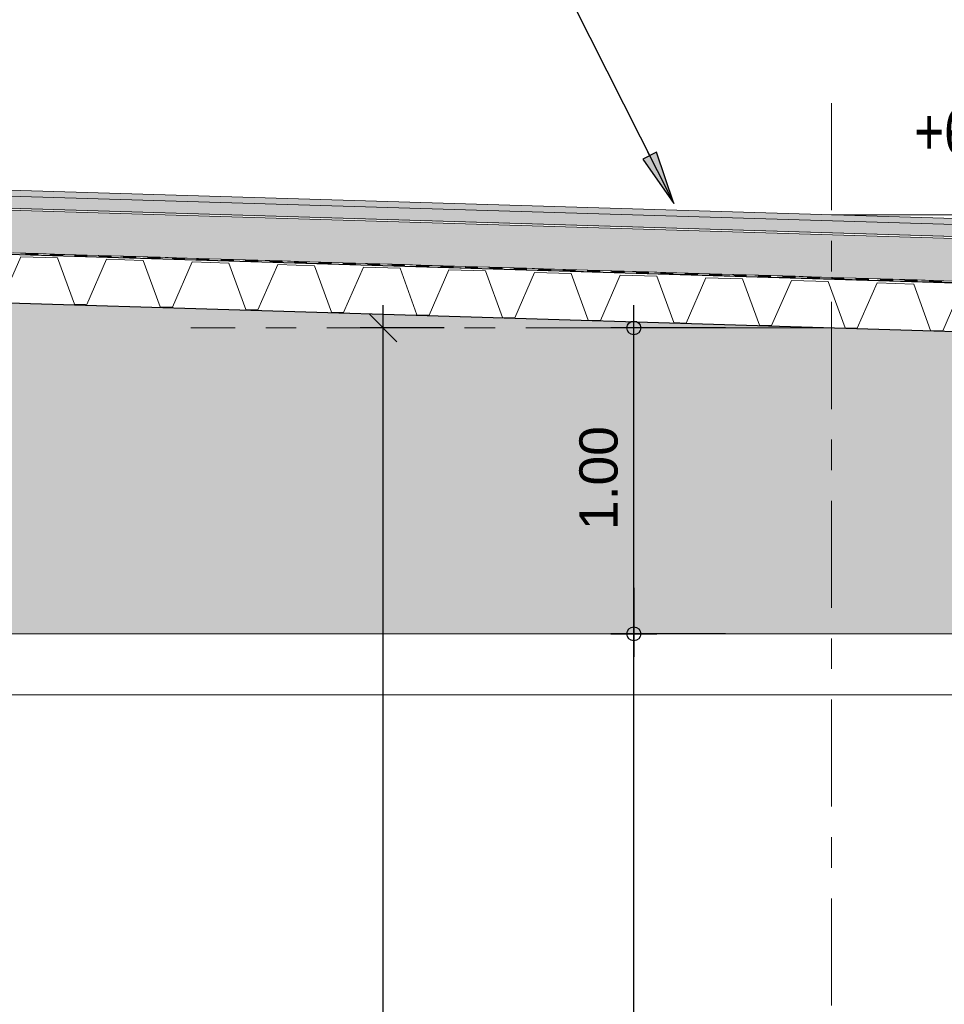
# Model space of a CAD drawing. Header units: metres. Extents: x 1314 to 1415, y -87 to -52.
# Tile 31 of 256: x 1322.69 to 1325.71, y -76.99 to -73.77. Entities that reach past the tile are written whole.
import ezdxf

# ---------------------------------------------------------------- set-up
doc = ezdxf.new("R2010")
doc.units = ezdxf.units.M
doc.header["$PDMODE"] = 65
doc.linetypes.add('AUSGEZOGEN', pattern=[0])
doc.linetypes.add('STRICHPUNKT2_S5', pattern=[0.5, 0.35, -0.05, 0.05, -0.05])
for name, color, linetype, lineweight in [('XR$2$Achsen', 4, 'AUSGEZOGEN', 13), ('XR$2$Ansicht', 1, 'AUSGEZOGEN', 50), ('XR$2$Design', 4, 'AUSGEZOGEN', 13), ('XR$2$KALZIP', 7, 'AUSGEZOGEN', 13), ('XR$2$Möblierung', 4, 'AUSGEZOGEN', 13), ('XR$2$Wand', 1, 'AUSGEZOGEN', 50), ('XR$3$Beschriften', 4, 'AUSGEZOGEN', 13), ('XR$3$Maßlinie 1_50', 7, 'AUSGEZOGEN', 25), ('XR$3$Text 1_100', 3, 'AUSGEZOGEN', 18), ('XR$4$Muster', 4, 'AUSGEZOGEN', 13), ('XR$4$Möblierung', 4, 'AUSGEZOGEN', 13), ('XR$4$Türen', 3, 'AUSGEZOGEN', 18)]:
    doc.layers.add(name, color=color, linetype=linetype, lineweight=lineweight)
doc.styles.add('ARIAL', font='arial.ttf')
doc.dimstyles.new('DIMSTYLE_8', dxfattribs={"dimtxt": 0.125, "dimasz": 0.15, "dimexe": 0, "dimexo": 0, "dimgap": 0.0625, "dimtad": 2, "dimrnd": 0.005, "dimzin": 4, "dimdsep": 46, "dimtxsty": 'ARIAL', "dimblk1": 'ALL_ML_STRICH', "dimblk2": 'ALL_ML_STRICH', "dimsah": 1, "dimcen": 0, "dimclrd": 4, "dimclre": 4, "dimclrt": 4, "dimadec": 0, "dimazin": 0, "dimtfac": 1, "dimtdec": 0, "dimtix": 1, "dimtmove": 2, "dimatfit": 3, "dimfxl": 0, "dimtzin": 0, "dimlwd": 0, "dimlwe": 25, "dimarcsym": 0})
doc.dimstyles.new('DIMSTYLE_9', dxfattribs={"dimtxt": 0.125, "dimasz": 0.15, "dimexe": 0, "dimexo": 0, "dimgap": 0.0625, "dimtad": 2, "dimrnd": 0.005, "dimzin": 4, "dimdsep": 46, "dimtxsty": 'ARIAL', "dimblk1": 'ALL_ML_KREIS', "dimblk2": 'ALL_ML_KREIS', "dimsah": 1, "dimcen": 0, "dimclrd": 3, "dimclre": 3, "dimclrt": 3, "dimadec": 0, "dimazin": 0, "dimtfac": 1, "dimtdec": 0, "dimtix": 1, "dimtmove": 2, "dimatfit": 3, "dimfxl": 0, "dimtzin": 0, "dimlwd": 0, "dimlwe": 25, "dimarcsym": 0})

# ---------------------------------------------------------------- blocks, each defined once
blk = doc.blocks.new('MUSTERELEMENT_9')
at = {"layer": 'XR$2$Design', "color": 4, "linetype": 'AUSGEZOGEN', "lineweight": 13, "transparency": 33554687}
for p, q in [((1322.7472, -74.5431), (1322.6673, -74.5407)), ((1322.7473, -74.5381), (1322.6675, -74.5357)), ((1322.7074, -74.5369), (1322.7072, -74.5419)), ((1322.7473, -74.5401), (1322.7073, -74.5389)), ((1322.7472, -74.5411), (1322.7073, -74.5399)), ((1322.7472, -74.5421), (1322.7073, -74.5409)), ((1322.7473, -74.5391), (1322.7074, -74.5379)), ((1322.7473, -74.5381), (1322.7472, -74.5431)), ((1322.7473, -74.5381), (1322.7472, -74.5431)), ((1322.827, -74.5455), (1322.7472, -74.5431)), ((1322.8272, -74.5405), (1322.7473, -74.5381)), ((1322.7872, -74.5393), (1322.7871, -74.5443)), ((1322.8271, -74.5435), (1322.7871, -74.5423)), ((1322.827, -74.5445), (1322.7871, -74.5433)), ((1322.8271, -74.5415), (1322.7872, -74.5403)), ((1322.8271, -74.5425), (1322.7872, -74.5413)), ((1322.8272, -74.5405), (1322.827, -74.5455)), ((1322.8272, -74.5405), (1322.827, -74.5455)), ((1322.9068, -74.5479), (1322.827, -74.5455)), ((1322.907, -74.5429), (1322.8272, -74.5405)), ((1322.8671, -74.5417), (1322.8669, -74.5467)), ((1322.907, -74.5439), (1322.867, -74.5427)), ((1322.9069, -74.5449), (1322.867, -74.5437)), ((1322.9069, -74.5459), (1322.867, -74.5447)), ((1322.9069, -74.5469), (1322.867, -74.5457)), ((1322.907, -74.5429), (1322.9068, -74.5479)), ((1322.907, -74.5429), (1322.9068, -74.5479)), ((1322.9867, -74.5503), (1322.9068, -74.5479)), ((1322.9868, -74.5453), (1322.907, -74.5429)), ((1322.9469, -74.5441), (1322.9468, -74.5491)), ((1322.9867, -74.5483), (1322.9468, -74.5471)), ((1322.9867, -74.5493), (1322.9468, -74.5481)), ((1322.9868, -74.5463), (1322.9469, -74.5451)), ((1322.9868, -74.5473), (1322.9469, -74.5461)), ((1322.9868, -74.5453), (1322.9867, -74.5503)), ((1322.9868, -74.5453), (1322.9867, -74.5503)), ((1323.0665, -74.5527), (1322.9867, -74.5503)), ((1323.0667, -74.5477), (1322.9868, -74.5453)), ((1323.0267, -74.5465), (1323.0266, -74.5515)), ((1323.0665, -74.5517), (1323.0266, -74.5505)), ((1323.0666, -74.5487), (1323.0267, -74.5475)), ((1323.0666, -74.5497), (1323.0267, -74.5485)), ((1323.0666, -74.5507), (1323.0267, -74.5495)), ((1323.0667, -74.5477), (1323.0665, -74.5527)), ((1323.0667, -74.5477), (1323.0665, -74.5527)), ((1323.1464, -74.5551), (1323.0665, -74.5527)), ((1323.1465, -74.5501), (1323.0667, -74.5477)), ((1323.1066, -74.5489), (1323.1064, -74.5539)), ((1323.1464, -74.5521), (1323.1065, -74.5509)), ((1323.1464, -74.5531), (1323.1065, -74.5519)), ((1323.1464, -74.5541), (1323.1065, -74.5529)), ((1323.1465, -74.5511), (1323.1066, -74.5499)), ((1323.1465, -74.5501), (1323.1464, -74.5551)), ((1323.1465, -74.5501), (1323.1464, -74.5551)), ((1323.2263, -74.5525), (1323.1465, -74.5501)), ((1323.1864, -74.5513), (1323.1863, -74.5563)), ((1323.2263, -74.5555), (1323.1863, -74.5543)), ((1323.2263, -74.5535), (1323.1864, -74.5523)), ((1323.2263, -74.5545), (1323.1864, -74.5533)), ((1323.2263, -74.5525), (1323.2262, -74.5575)), ((1323.2263, -74.5525), (1323.2262, -74.5575)), ((1323.3062, -74.5548), (1323.2263, -74.5525)), ((1323.2663, -74.5537), (1323.2661, -74.5586)), ((1323.2262, -74.5575), (1323.1464, -74.5551)), ((1323.2262, -74.5565), (1323.1863, -74.5553)), ((1323.306, -74.5598), (1323.2262, -74.5575)), ((1323.3061, -74.5588), (1323.2661, -74.5576)), ((1323.3062, -74.5558), (1323.2662, -74.5547)), ((1323.3061, -74.5568), (1323.2662, -74.5556)), ((1323.3061, -74.5578), (1323.2662, -74.5566)), ((1323.3062, -74.5548), (1323.306, -74.5598)), ((1323.3062, -74.5548), (1323.306, -74.5598)), ((1323.3859, -74.5622), (1323.306, -74.5598)), ((1323.386, -74.5572), (1323.3062, -74.5548)), ((1323.3461, -74.556), (1323.346, -74.561)), ((1323.386, -74.5592), (1323.346, -74.558)), ((1323.3859, -74.5602), (1323.346, -74.559)), ((1323.3859, -74.5612), (1323.346, -74.56)), ((1323.386, -74.5582), (1323.3461, -74.557)), ((1323.386, -74.5572), (1323.3859, -74.5622)), ((1323.386, -74.5572), (1323.3859, -74.5622)), ((1323.4657, -74.5646), (1323.3859, -74.5622)), ((1323.4659, -74.5596), (1323.386, -74.5572)), ((1323.4259, -74.5584), (1323.4258, -74.5634)), ((1323.4658, -74.5626), (1323.4258, -74.5614)), ((1323.4657, -74.5636), (1323.4258, -74.5624)), ((1323.4658, -74.5606), (1323.4259, -74.5594)), ((1323.4658, -74.5616), (1323.4259, -74.5604)), ((1323.4659, -74.5596), (1323.4657, -74.5646)), ((1323.4659, -74.5596), (1323.4657, -74.5646)), ((1323.5455, -74.567), (1323.4657, -74.5646)), ((1323.5457, -74.562), (1323.4659, -74.5596)), ((1323.5058, -74.5608), (1323.5056, -74.5658)), ((1323.5457, -74.563), (1323.5057, -74.5618)), ((1323.5456, -74.564), (1323.5057, -74.5628)), ((1323.5456, -74.565), (1323.5057, -74.5638)), ((1323.5456, -74.566), (1323.5057, -74.5648)), ((1323.5457, -74.562), (1323.5455, -74.567)), ((1323.5457, -74.562), (1323.5455, -74.567)), ((1323.6254, -74.5694), (1323.5455, -74.567)), ((1323.6255, -74.5644), (1323.5457, -74.562)), ((1323.5856, -74.5632), (1323.5855, -74.5682)), ((1323.6254, -74.5674), (1323.5855, -74.5662)), ((1323.6254, -74.5684), (1323.5855, -74.5672)), ((1323.6255, -74.5654), (1323.5856, -74.5642)), ((1323.6255, -74.5664), (1323.5856, -74.5652)), ((1323.6255, -74.5644), (1323.6254, -74.5694)), ((1323.6255, -74.5644), (1323.6254, -74.5694)), ((1323.7052, -74.5718), (1323.6254, -74.5694)), ((1323.7054, -74.5668), (1323.6255, -74.5644)), ((1323.6655, -74.5656), (1323.6653, -74.5706)), ((1323.7052, -74.5708), (1323.6653, -74.5696)), ((1323.7053, -74.5678), (1323.6654, -74.5666)), ((1323.7053, -74.5688), (1323.6654, -74.5676)), ((1323.7053, -74.5698), (1323.6654, -74.5686)), ((1323.7054, -74.5668), (1323.7052, -74.5718)), ((1323.7054, -74.5668), (1323.7052, -74.5718)), ((1323.7851, -74.5742), (1323.7052, -74.5718)), ((1323.7852, -74.5692), (1323.7054, -74.5668)), ((1323.7453, -74.568), (1323.7451, -74.573)), ((1323.7851, -74.5712), (1323.7452, -74.57)), ((1323.7851, -74.5722), (1323.7452, -74.571)), ((1323.7851, -74.5732), (1323.7452, -74.572)), ((1323.7852, -74.5702), (1323.7453, -74.569)), ((1323.7852, -74.5692), (1323.7851, -74.5742)), ((1323.7852, -74.5692), (1323.7851, -74.5742)), ((1323.8649, -74.5766), (1323.7851, -74.5742)), ((1323.865, -74.5716), (1323.7852, -74.5692)), ((1323.8251, -74.5704), (1323.825, -74.5754)), ((1323.865, -74.5746), (1323.825, -74.5734)), ((1323.8649, -74.5756), (1323.825, -74.5744)), ((1323.865, -74.5726), (1323.8251, -74.5714)), ((1323.865, -74.5736), (1323.8251, -74.5724)), ((1323.865, -74.5716), (1323.8649, -74.5766)), ((1323.865, -74.5716), (1323.8649, -74.5766)), ((1323.9447, -74.579), (1323.8649, -74.5766)), ((1323.9449, -74.574), (1323.865, -74.5716)), ((1323.905, -74.5728), (1323.9048, -74.5778)), ((1323.9448, -74.578), (1323.9048, -74.5768)), ((1323.9449, -74.575), (1323.9049, -74.5738)), ((1323.9448, -74.576), (1323.9049, -74.5748)), ((1323.9448, -74.577), (1323.9049, -74.5758)), ((1323.9449, -74.574), (1323.9447, -74.579)), ((1323.9449, -74.574), (1323.9447, -74.579)), ((1324.0246, -74.5814), (1323.9447, -74.579)), ((1324.0247, -74.5764), (1323.9449, -74.574)), ((1323.9848, -74.5752), (1323.9847, -74.5802)), ((1324.0247, -74.5784), (1323.9847, -74.5772)), ((1324.0246, -74.5794), (1323.9847, -74.5782)), ((1324.0246, -74.5804), (1323.9847, -74.5792)), ((1324.0247, -74.5774), (1323.9848, -74.5762)), ((1324.0247, -74.5764), (1324.0246, -74.5814)), ((1324.0247, -74.5764), (1324.0246, -74.5814)), ((1324.1044, -74.5838), (1324.0246, -74.5814)), ((1324.1046, -74.5788), (1324.0247, -74.5764)), ((1324.0646, -74.5776), (1324.0645, -74.5826)), ((1324.1045, -74.5818), (1324.0645, -74.5806)), ((1324.1044, -74.5828), (1324.0645, -74.5816)), ((1324.1045, -74.5798), (1324.0646, -74.5786)), ((1324.1045, -74.5808), (1324.0646, -74.5796)), ((1324.1046, -74.5788), (1324.1044, -74.5838)), ((1324.1046, -74.5788), (1324.1044, -74.5838)), ((1324.1842, -74.5862), (1324.1044, -74.5838)), ((1324.1844, -74.5812), (1324.1046, -74.5788)), ((1324.1445, -74.58), (1324.1443, -74.585)), ((1324.1844, -74.5822), (1324.1444, -74.581)), ((1324.1843, -74.5832), (1324.1444, -74.582)), ((1324.1843, -74.5842), (1324.1444, -74.583)), ((1324.1843, -74.5852), (1324.1444, -74.584)), ((1324.1844, -74.5812), (1324.1842, -74.5862)), ((1324.1844, -74.5812), (1324.1842, -74.5862)), ((1324.2641, -74.5886), (1324.1842, -74.5862)), ((1324.2642, -74.5836), (1324.1844, -74.5812)), ((1324.2243, -74.5824), (1324.2242, -74.5874)), ((1324.2641, -74.5866), (1324.2242, -74.5854)), ((1324.2641, -74.5876), (1324.2242, -74.5864)), ((1324.2642, -74.5846), (1324.2243, -74.5834)), ((1324.2642, -74.5856), (1324.2243, -74.5844)), ((1324.2642, -74.5836), (1324.2641, -74.5886)), ((1324.2642, -74.5836), (1324.2641, -74.5886)), ((1324.3441, -74.586), (1324.2642, -74.5836)), ((1324.3042, -74.5848), (1324.304, -74.5898)), ((1324.344, -74.587), (1324.3041, -74.5858)), ((1324.344, -74.588), (1324.3041, -74.5868)), ((1324.3441, -74.586), (1324.3439, -74.591)), ((1324.3441, -74.586), (1324.3439, -74.591)), ((1324.4239, -74.5884), (1324.3441, -74.586)), ((1324.3439, -74.591), (1324.2641, -74.5886)), ((1324.3439, -74.59), (1324.304, -74.5888)), ((1324.344, -74.589), (1324.3041, -74.5878)), ((1324.4238, -74.5934), (1324.3439, -74.591)), ((1324.384, -74.5872), (1324.3838, -74.5922)), ((1324.4238, -74.5904), (1324.3839, -74.5892)), ((1324.4238, -74.5914), (1324.3839, -74.5902)), ((1324.4238, -74.5924), (1324.3839, -74.5912)), ((1324.4239, -74.5894), (1324.384, -74.5882)), ((1324.4239, -74.5884), (1324.4238, -74.5934)), ((1324.4239, -74.5884), (1324.4238, -74.5934)), ((1324.5036, -74.5958), (1324.4238, -74.5934)), ((1324.5037, -74.5908), (1324.4239, -74.5884)), ((1324.4638, -74.5896), (1324.4637, -74.5946)), ((1324.5037, -74.5938), (1324.4637, -74.5926)), ((1324.5036, -74.5948), (1324.4637, -74.5936)), ((1324.5037, -74.5918), (1324.4638, -74.5906)), ((1324.5037, -74.5928), (1324.4638, -74.5916)), ((1324.5037, -74.5908), (1324.5036, -74.5958)), ((1324.5037, -74.5908), (1324.5036, -74.5958)), ((1324.5834, -74.5982), (1324.5036, -74.5958)), ((1324.5836, -74.5932), (1324.5037, -74.5908)), ((1324.5437, -74.592), (1324.5435, -74.597)), ((1324.5835, -74.5972), (1324.5435, -74.596)), ((1324.5836, -74.5942), (1324.5436, -74.593)), ((1324.5835, -74.5952), (1324.5436, -74.594)), ((1324.5835, -74.5962), (1324.5436, -74.595)), ((1324.5836, -74.5932), (1324.5834, -74.5982)), ((1324.5836, -74.5932), (1324.5834, -74.5982)), ((1324.6633, -74.6006), (1324.5834, -74.5982)), ((1324.6634, -74.5956), (1324.5836, -74.5932)), ((1324.6235, -74.5944), (1324.6234, -74.5994)), ((1324.6634, -74.5976), (1324.6234, -74.5964)), ((1324.6633, -74.5986), (1324.6234, -74.5974)), ((1324.6633, -74.5996), (1324.6234, -74.5984)), ((1324.6634, -74.5966), (1324.6235, -74.5954)), ((1324.6634, -74.5956), (1324.6633, -74.6006)), ((1324.6634, -74.5956), (1324.6633, -74.6006)), ((1324.7431, -74.603), (1324.6633, -74.6006)), ((1324.7433, -74.598), (1324.6634, -74.5956)), ((1324.7033, -74.5968), (1324.7032, -74.6018)), ((1324.7432, -74.601), (1324.7032, -74.5998)), ((1324.7431, -74.602), (1324.7032, -74.6008)), ((1324.7432, -74.599), (1324.7033, -74.5978)), ((1324.7432, -74.6), (1324.7033, -74.5988)), ((1324.7433, -74.598), (1324.7431, -74.603)), ((1324.7433, -74.598), (1324.7431, -74.603)), ((1324.8229, -74.6054), (1324.7431, -74.603)), ((1324.8231, -74.6004), (1324.7433, -74.598)), ((1324.7832, -74.5992), (1324.783, -74.6042)), ((1324.8231, -74.6014), (1324.7831, -74.6002)), ((1324.823, -74.6024), (1324.7831, -74.6012)), ((1324.823, -74.6034), (1324.7831, -74.6022)), ((1324.823, -74.6044), (1324.7831, -74.6032)), ((1324.8231, -74.6004), (1324.8229, -74.6054)), ((1324.8231, -74.6004), (1324.8229, -74.6054)), ((1324.9028, -74.6077), (1324.8229, -74.6054)), ((1324.9029, -74.6028), (1324.8231, -74.6004)), ((1324.863, -74.6016), (1324.8629, -74.6066)), ((1324.9028, -74.6057), (1324.8629, -74.6046)), ((1324.9028, -74.6067), (1324.8629, -74.6056)), ((1324.9029, -74.6038), (1324.863, -74.6026)), ((1324.9029, -74.6047), (1324.863, -74.6036)), ((1324.9029, -74.6028), (1324.9028, -74.6077)), ((1324.9029, -74.6028), (1324.9028, -74.6077)), ((1324.9826, -74.6101), (1324.9028, -74.6077)), ((1324.9828, -74.6051), (1324.9029, -74.6028)), ((1324.9429, -74.6039), (1324.9427, -74.6089)), ((1324.9826, -74.6091), (1324.9427, -74.6079)), ((1324.9827, -74.6061), (1324.9428, -74.6049)), ((1324.9827, -74.6071), (1324.9428, -74.6059)), ((1324.9827, -74.6081), (1324.9428, -74.6069)), ((1324.9828, -74.6051), (1324.9826, -74.6101)), ((1324.9828, -74.6051), (1324.9826, -74.6101)), ((1325.0625, -74.6125), (1324.9826, -74.6101)), ((1325.0626, -74.6075), (1324.9828, -74.6051)), ((1325.0227, -74.6063), (1325.0225, -74.6113)), ((1325.0625, -74.6095), (1325.0226, -74.6083)), ((1325.0625, -74.6105), (1325.0226, -74.6093)), ((1325.0625, -74.6115), (1325.0226, -74.6103)), ((1325.0626, -74.6085), (1325.0227, -74.6073)), ((1325.0626, -74.6075), (1325.0625, -74.6125)), ((1325.0626, -74.6075), (1325.0625, -74.6125)), ((1325.1423, -74.6149), (1325.0625, -74.6125)), ((1325.1424, -74.6099), (1325.0626, -74.6075)), ((1325.1025, -74.6087), (1325.1024, -74.6137)), ((1325.1424, -74.6129), (1325.1024, -74.6117)), ((1325.1423, -74.6139), (1325.1024, -74.6127)), ((1325.1424, -74.6109), (1325.1025, -74.6097)), ((1325.1424, -74.6119), (1325.1025, -74.6107)), ((1325.1424, -74.6099), (1325.1423, -74.6149)), ((1325.1424, -74.6099), (1325.1423, -74.6149)), ((1325.2221, -74.6173), (1325.1423, -74.6149)), ((1325.2223, -74.6123), (1325.1424, -74.6099)), ((1325.1824, -74.6111), (1325.1822, -74.6161)), ((1325.2222, -74.6163), (1325.1822, -74.6151)), ((1325.2223, -74.6133), (1325.1823, -74.6121)), ((1325.2222, -74.6143), (1325.1823, -74.6131)), ((1325.2222, -74.6153), (1325.1823, -74.6141)), ((1325.2223, -74.6123), (1325.2221, -74.6173)), ((1325.2223, -74.6123), (1325.2221, -74.6173)), ((1325.302, -74.6197), (1325.2221, -74.6173)), ((1325.3021, -74.6147), (1325.2223, -74.6123)), ((1325.2622, -74.6135), (1325.2621, -74.6185)), ((1325.3021, -74.6167), (1325.2621, -74.6155)), ((1325.302, -74.6177), (1325.2621, -74.6165)), ((1325.302, -74.6187), (1325.2621, -74.6175)), ((1325.3021, -74.6157), (1325.2622, -74.6145)), ((1325.3021, -74.6147), (1325.302, -74.6197)), ((1325.3021, -74.6147), (1325.302, -74.6197)), ((1325.382, -74.6171), (1325.3021, -74.6147)), ((1325.342, -74.6159), (1325.3419, -74.6209)), ((1325.3819, -74.6201), (1325.3419, -74.6189)), ((1325.3819, -74.6181), (1325.342, -74.6169)), ((1325.3819, -74.6191), (1325.342, -74.6179)), ((1325.382, -74.6171), (1325.3818, -74.6221)), ((1325.382, -74.6171), (1325.3818, -74.6221)), ((1325.4618, -74.6195), (1325.382, -74.6171)), ((1325.4219, -74.6183), (1325.4217, -74.6233)), ((1325.3818, -74.6221), (1325.302, -74.6197)), ((1325.3818, -74.6211), (1325.3419, -74.6199)), ((1325.4616, -74.6245), (1325.3818, -74.6221)), ((1325.4618, -74.6205), (1325.4218, -74.6193)), ((1325.4617, -74.6215), (1325.4218, -74.6203)), ((1325.4617, -74.6225), (1325.4218, -74.6213)), ((1325.4617, -74.6235), (1325.4218, -74.6223)), ((1325.4618, -74.6195), (1325.4616, -74.6245)), ((1325.4618, -74.6195), (1325.4616, -74.6245)), ((1325.5415, -74.6269), (1325.4616, -74.6245)), ((1325.5416, -74.6219), (1325.4618, -74.6195)), ((1325.5017, -74.6207), (1325.5016, -74.6257)), ((1325.5415, -74.6249), (1325.5016, -74.6237)), ((1325.5415, -74.6259), (1325.5016, -74.6247)), ((1325.5416, -74.6229), (1325.5017, -74.6217)), ((1325.5416, -74.6239), (1325.5017, -74.6227)), ((1325.5416, -74.6219), (1325.5415, -74.6269)), ((1325.5416, -74.6219), (1325.5415, -74.6269)), ((1325.6213, -74.6293), (1325.5415, -74.6269)), ((1325.6215, -74.6243), (1325.5416, -74.6219)), ((1325.5816, -74.6231), (1325.5814, -74.6281)), ((1325.6214, -74.6283), (1325.5814, -74.6271)), ((1325.6214, -74.6253), (1325.5815, -74.6241)), ((1325.6214, -74.6263), (1325.5815, -74.6251)), ((1325.6214, -74.6273), (1325.5815, -74.6261)), ((1325.6215, -74.6243), (1325.6213, -74.6293)), ((1325.6215, -74.6243), (1325.6213, -74.6293)), ((1325.7012, -74.6317), (1325.6213, -74.6293)), ((1325.7013, -74.6267), (1325.6215, -74.6243)), ((1325.6614, -74.6255), (1325.6612, -74.6305)), ((1325.7012, -74.6287), (1325.6613, -74.6275)), ((1325.7012, -74.6297), (1325.6613, -74.6285)), ((1325.7012, -74.6307), (1325.6613, -74.6295)), ((1325.7013, -74.6277), (1325.6614, -74.6265)), ((1325.7013, -74.6267), (1325.7012, -74.6317)), ((1325.7013, -74.6267), (1325.7012, -74.6317)), ((1325.781, -74.6341), (1325.7012, -74.6317)), ((1325.7811, -74.6291), (1325.7013, -74.6267))]:
    blk.add_line(p, q, dxfattribs=at)
blk = doc.blocks.new('ALL_ML_STRICH')
at = {"color": 0, "linetype": 'ByBlock', "lineweight": -2}
for p, q in [((0, -0.5), (0, 0.5)), ((-0.3, -0.3), (0.3, 0.3)), ((-1, 0), (0.5, 0))]:
    blk.add_line(p, q, dxfattribs=at)
blk = doc.blocks.new('*D90')
at = {"layer": 'DEFPOINTS', "color": 4, "linetype": 'AUSGEZOGEN', "lineweight": 25, "transparency": 33554687}
for p in [(1325.3417, -74.7811), (1323.8755, -81.2911), (1325.4097, -81.2911)]:
    blk.add_point(p, dxfattribs=at)
at = {"layer": 'XR$3$Maßlinie 1_50', "color": 4, "linetype": 'AUSGEZOGEN', "lineweight": -2, "transparency": 33554687}
for p, q in [((1324.0755, -74.7811), (1323.8755, -74.7811)), ((1323.8755, -81.2911), (1323.8755, -74.7811)), ((1324.0755, -81.2911), (1323.8755, -81.2911))]:
    blk.add_line(p, q, dxfattribs=at)
at = {"layer": 'XR$3$Maßlinie 1_50', "color": 4, "linetype": 'AUSGEZOGEN', "lineweight": 25, "transparency": 33554687, "xscale": 0.15, "yscale": 0.15, "zscale": 0.15}
for p, rotation in [((1323.8755, -74.7811), 90), ((1323.8755, -81.2911), 270)]:
    blk.add_blockref('ALL_ML_STRICH', p, dxfattribs=dict(at, rotation=rotation))
at = {"layer": 'XR$3$Maßlinie 1_50', "color": 4, "linetype": 'AUSGEZOGEN', "lineweight": 25, "transparency": 33554687, "insert": (1323.7087, -78.0151), "char_height": 0.125, "width": 0.5, "attachment_point": 5, "rotation": 90, "style": 'ARIAL'}
blk.add_mtext('\\A1;{\\A1;{6.51\\H0.082500;\\S^ ;}}', dxfattribs=at)
blk = doc.blocks.new('ALL_ML_KREIS')
at = {"color": 0, "linetype": 'ByBlock', "lineweight": -2}
for p, q in [((0, -0.5), (0, 0.5)), ((-1, 0), (0.5, 0))]:
    blk.add_line(p, q, dxfattribs=at)
blk.add_circle((0, 0), 0.15, dxfattribs=at)
blk = doc.blocks.new('*D91')
at = {"layer": 'DEFPOINTS', "color": 3, "linetype": 'AUSGEZOGEN', "lineweight": 25, "transparency": 33554687}
for p in [(1326.0412, -75.7811), (1324.6949, -81.2911), (1326.2292, -81.2911)]:
    blk.add_point(p, dxfattribs=at)
at = {"layer": 'XR$3$Maßlinie 1_50', "color": 3, "linetype": 'AUSGEZOGEN', "lineweight": -2, "transparency": 33554687}
for p, q in [((1324.9949, -75.7811), (1324.6949, -75.7811)), ((1324.6949, -81.2911), (1324.6949, -75.7811)), ((1324.9949, -81.2911), (1324.6949, -81.2911))]:
    blk.add_line(p, q, dxfattribs=at)
at = {"layer": 'XR$3$Maßlinie 1_50', "color": 3, "linetype": 'AUSGEZOGEN', "lineweight": 25, "transparency": 33554687, "xscale": 0.15, "yscale": 0.15, "zscale": 0.15}
for p, rotation in [((1324.6949, -75.7811), 90), ((1324.6949, -81.2911), 270)]:
    blk.add_blockref('ALL_ML_KREIS', p, dxfattribs=dict(at, rotation=rotation))
at = {"layer": 'XR$3$Maßlinie 1_50', "color": 3, "linetype": 'AUSGEZOGEN', "lineweight": 25, "transparency": 33554687, "insert": (1324.5803, -78.5151), "char_height": 0.125, "width": 0.5, "attachment_point": 5, "rotation": 90, "style": 'ARIAL'}
blk.add_mtext('\\A1;{\\A1;{5.51\\H0.082500;\\S^ ;}}', dxfattribs=at)
blk = doc.blocks.new('*D92')
at = {"layer": 'DEFPOINTS', "color": 3, "linetype": 'AUSGEZOGEN', "lineweight": 25, "transparency": 33554687}
for p in [(1326.1612, -74.7811), (1324.6949, -75.7811), (1326.0412, -75.7811)]:
    blk.add_point(p, dxfattribs=at)
at = {"layer": 'XR$3$Maßlinie 1_50', "color": 3, "linetype": 'AUSGEZOGEN', "lineweight": -2, "transparency": 33554687}
for p, q in [((1324.9949, -74.7811), (1324.6949, -74.7811)), ((1324.6949, -75.7811), (1324.6949, -74.7811)), ((1324.9949, -75.7811), (1324.6949, -75.7811))]:
    blk.add_line(p, q, dxfattribs=at)
at = {"layer": 'XR$3$Maßlinie 1_50', "color": 3, "linetype": 'AUSGEZOGEN', "lineweight": 25, "transparency": 33554687, "xscale": 0.15, "yscale": 0.15, "zscale": 0.15}
for p, rotation in [((1324.6949, -74.7811), 90), ((1324.6949, -75.7811), 270)]:
    blk.add_blockref('ALL_ML_KREIS', p, dxfattribs=dict(at, rotation=rotation))
at = {"layer": 'XR$3$Maßlinie 1_50', "color": 3, "linetype": 'AUSGEZOGEN', "lineweight": 25, "transparency": 33554687, "insert": (1324.5803, -75.2719), "char_height": 0.125, "width": 0.5, "attachment_point": 5, "rotation": 90, "style": 'ARIAL'}
blk.add_mtext('\\A1;{\\A1;{1.00\\H0.082500;\\S^ ;}}', dxfattribs=at)
blk = doc.blocks.new('*D100')
at = {"layer": 'DEFPOINTS', "color": 3, "linetype": 'AUSGEZOGEN', "lineweight": 25, "transparency": 33554687}
for p in [(1318.1917, -74.2409), (1332.4917, -75.3797), (1318.1917, -83.7271)]:
    blk.add_point(p, dxfattribs=at)
at = {"layer": 'XR$3$Maßlinie 1_50', "color": 3, "linetype": 'AUSGEZOGEN', "lineweight": -2, "transparency": 33554687}
for p, q in [((1318.1917, -83.4271), (1318.1917, -83.7271)), ((1332.4917, -83.4271), (1332.4917, -83.7271)), ((1318.1917, -83.7271), (1332.4917, -83.7271))]:
    blk.add_line(p, q, dxfattribs=at)
at = {"layer": 'XR$3$Maßlinie 1_50', "color": 3, "linetype": 'AUSGEZOGEN', "lineweight": 25, "transparency": 33554687, "xscale": 0.15, "yscale": 0.15, "zscale": 0.15, "rotation": 180}
blk.add_blockref('ALL_ML_KREIS', (1318.1917, -83.7271), dxfattribs=at)
at = {"layer": 'XR$3$Maßlinie 1_50', "color": 3, "linetype": 'AUSGEZOGEN', "lineweight": 25, "transparency": 33554687, "xscale": 0.15, "yscale": 0.15, "zscale": 0.15}
blk.add_blockref('ALL_ML_KREIS', (1332.4917, -83.7271), dxfattribs=at)
at = {"layer": 'XR$3$Maßlinie 1_50', "color": 3, "linetype": 'AUSGEZOGEN', "lineweight": 25, "transparency": 33554687, "insert": (1325.3461, -83.6124), "char_height": 0.125, "width": 0.625, "attachment_point": 5, "style": 'ARIAL'}
blk.add_mtext('\\A1;{\\A1;{14.30\\H0.082500;\\S^ ;}}', dxfattribs=at)

msp = doc.modelspace()

# ---------------------------------------------------------------- hatches: boundary and pattern name
at = {"layer": 'XR$2$Möblierung', "linetype": 'AUSGEZOGEN', "lineweight": 13, "true_color": 0xcdb691, "transparency": 33554687}
msp.add_hatch(color=43, dxfattribs=at).paths.add_polyline_path([(1332.3417, -74.9911), (1318.3417, -74.5711), (1318.3417, -74.6111), (1318.5917, -74.6111), (1318.5917, -75.7811), (1332.0917, -75.7811), (1332.0917, -75.0313), (1332.3417, -75.0313)])
at = {"layer": 'XR$3$Beschriften', "linetype": 'AUSGEZOGEN', "lineweight": 25, "transparency": 33554687}
msp.add_hatch(color=7, dxfattribs=at).paths.add_polyline_path([(1324.7243, -74.2288), (1324.8256, -74.3737), (1324.769, -74.2063)])
at = {"layer": 'XR$4$Muster', "linetype": 'AUSGEZOGEN', "lineweight": 13, "transparency": 33554687}
h = msp.add_hatch(dxfattribs=at)
h.set_pattern_fill('MUSTER', color=52, scale=0.0675, style=0, pattern_type=2)
h.set_pattern_definition([(0, (0.135, 0.135), (0.0675, 0.0675), [0.0675, -0.0675]), (90, (0.135, 0.135), (-0.0675, 0.0675), [0.0675, -0.0675])])
h.paths.add_polyline_path([(1318.3562, -74.4065), (1332.3278, -74.8257), (1332.332, -74.6857), (1325.3319, -74.4757), (1318.3604, -74.2683)], flags=0)
at = {"layer": 'XR$4$Möblierung', "linetype": 'AUSGEZOGEN', "lineweight": 13, "transparency": 33554687}
msp.add_hatch(color=254, dxfattribs=at).paths.add_polyline_path([(1318.122, -74.1944), (1318.121, -74.2244), (1318.1226, -74.2285), (1318.1541, -74.2567), (1318.1619, -74.2596), (1332.6417, -74.689), (1332.6417, -74.63)])

# ---------------------------------------------------------------- linework, layer by layer
at = {"layer": 'XR$2$Achsen', "color": 1, "linetype": 'STRICHPUNKT2_S5', "lineweight": 13, "transparency": 33554687}
msp.add_line((1325.3417, -81.5461), (1325.3417, -73.9567), dxfattribs=at)
at = {"layer": 'XR$2$Achsen', "color": 4, "linetype": 'STRICHPUNKT2_S5', "lineweight": 13, "transparency": 33554687}
msp.add_line((1325.3417, -74.7811), (1323.2465, -74.7811), dxfattribs=at)
at = {"layer": 'XR$2$Ansicht', "color": 4, "linetype": 'AUSGEZOGEN', "lineweight": 13, "transparency": 33554687}
msp.add_line((1332.0917, -75.7811), (1318.5917, -75.7811), dxfattribs=at)
msp.add_lwpolyline([(1322.6267, -74.6962), (1322.6913, -74.5481), (1322.8112, -74.5518), (1322.8666, -74.7036), (1322.9066, -74.7048), (1322.9712, -74.5567), (1323.0911, -74.5604), (1323.1465, -74.7121), (1323.1865, -74.7134), (1323.251, -74.5653), (1323.371, -74.569), (1323.4264, -74.7207), (1323.4663, -74.722), (1323.5309, -74.5739), (1323.6508, -74.5775), (1323.7062, -74.7293), (1323.7462, -74.7305), (1323.8108, -74.5825), (1323.9307, -74.5861), (1323.9861, -74.7379), (1324.0261, -74.7391), (1324.0906, -74.591), (1324.2106, -74.5947), (1324.266, -74.7465), (1324.3059, -74.7477), (1324.3705, -74.5996), (1324.4905, -74.6033), (1324.5458, -74.7551), (1324.5858, -74.7563), (1324.6504, -74.6082), (1324.7703, -74.6119), (1324.8257, -74.7637), (1324.8657, -74.7649), (1324.9302, -74.6168), (1325.0502, -74.6205), (1325.1056, -74.7722), (1325.1455, -74.7735), (1325.2101, -74.6254), (1325.3301, -74.6291), (1325.3854, -74.7808), (1325.4254, -74.7821), (1325.49, -74.634), (1325.6099, -74.6376), (1325.6653, -74.7894), (1325.7053, -74.7906), (1325.7699, -74.6426)], dxfattribs=at)
at = {"layer": 'XR$2$Design', "color": 4, "lineweight": 13, "transparency": 33554687}
for p, q in [((1332.6086, -74.694), (1318.0297, -74.2575)), ((1332.3278, -74.8257), (1318.3562, -74.4065))]:
    msp.add_line(p, q, dxfattribs=at)
at = {"layer": 'XR$2$Design', "color": 3, "linetype": 'AUSGEZOGEN', "lineweight": 25, "transparency": 33554687}
for p, q in [((1318.1917, -74.4066), (1332.4917, -74.8356)), ((1332.4917, -74.9956), (1318.3417, -74.5711))]:
    msp.add_line(p, q, dxfattribs=at)
at = {"layer": 'XR$2$KALZIP', "transparency": 33554687}
for p, q in [((1332.6417, -74.63), (1318.2766, -74.199)), ((1332.6417, -74.65), (1318.276, -74.219)), ((1332.6417, -74.689), (1318.2749, -74.258))]:
    msp.add_line(p, q, dxfattribs=at)
at = {"layer": 'XR$2$Wand', "color": 52, "linetype": 'AUSGEZOGEN', "lineweight": 13, "transparency": 33554687}
msp.add_line((1318.7917, -75.9811), (1331.8917, -75.9811), dxfattribs=at)
at = {"layer": 'XR$3$Beschriften', "color": 7, "linetype": 'AUSGEZOGEN', "lineweight": 25, "transparency": 33554687}
for p, q in [((1324.4967, -73.7229), (1324.8256, -74.3737)), ((1324.769, -74.2063), (1324.7243, -74.2288)), ((1324.7243, -74.2288), (1324.8256, -74.3737)), ((1324.7467, -74.2176), (1324.741, -74.2064)), ((1324.8256, -74.3737), (1324.769, -74.2063)), ((1324.8256, -74.3737), (1324.8256, -74.3737)), ((1324.8256, -74.3737), (1324.8256, -74.3737)), ((1324.8256, -74.3737), (1324.8256, -74.3737))]:
    msp.add_line(p, q, dxfattribs=at)
at = {"layer": 'XR$4$Türen', "color": 52, "linetype": 'AUSGEZOGEN', "lineweight": 13, "transparency": 33554687}
msp.add_line((1325.3417, -74.411), (1327.0257, -74.411), dxfattribs=at)

# ---------------------------------------------------------------- block references
at = {"layer": 'XR$2$Design', "color": 4, "linetype": 'AUSGEZOGEN', "lineweight": 13, "transparency": 33554687}
msp.add_blockref('MUSTERELEMENT_9', (0, 0), dxfattribs=at)

# ---------------------------------------------------------------- texts
at = {"layer": 'XR$3$Text 1_100', "color": 7, "linetype": 'AUSGEZOGEN', "lineweight": 25, "transparency": 33554687, "insert": (1325.6112, -74.2157), "char_height": 0.15, "width": 1.098146, "attachment_point": 7, "style": 'ARIAL'}
msp.add_mtext('\\W0.80;+6.88 = 40.88', dxfattribs=at)

# ---------------------------------------------------------------- dimensions: what is measured, and where the dimension line sits
at = {"layer": 'XR$3$Maßlinie 1_50', "color": 3, "linetype": 'AUSGEZOGEN', "lineweight": 25, "transparency": 33554687}
dim = msp.add_linear_dim(base=(1332.4917, -83.7271), p1=(1318.1917, -83.4271), p2=(1332.4917, -83.4271), dimstyle='DIMSTYLE_9', override={"dimpost": '<>', "dimclrd": 3, "dimclre": 3, "dimclrt": 3, "dimlwd": 0, "dimlwe": 25}, dxfattribs=at)
dim.commit()
dim.dimension.update_dxf_attribs({"geometry": '*D100', "text_midpoint": (1325.3461, -83.6124), "dimtype": 160})
at = {"layer": 'XR$3$Maßlinie 1_50', "color": 4, "linetype": 'AUSGEZOGEN', "lineweight": 25, "transparency": 33554687}
dim = msp.add_linear_dim(base=(1323.8755, -74.7811), p1=(1324.0755, -81.2911), p2=(1324.0755, -74.7811), angle=90, dimstyle='DIMSTYLE_8', override={"dimpost": '<>', "dimclrd": 4, "dimclre": 4, "dimclrt": 4, "dimlwd": 0, "dimlwe": 25}, dxfattribs=at)
dim.commit()
dim.dimension.update_dxf_attribs({"geometry": '*D90', "text_midpoint": (1323.7087, -78.0151), "dimtype": 160})
at = {"layer": 'XR$3$Maßlinie 1_50', "color": 3, "linetype": 'AUSGEZOGEN', "lineweight": 25, "transparency": 33554687}
for base, p1, p2, picture, middle in [((1324.6949, -74.7811), (1324.9949, -75.7811), (1324.9949, -74.7811), '*D92', (1324.5803, -75.2719)), ((1324.6949, -75.7811), (1324.9949, -81.2911), (1324.9949, -75.7811), '*D91', (1324.5803, -78.5151))]:
    dim = msp.add_linear_dim(base=base, p1=p1, p2=p2, angle=90, dimstyle='DIMSTYLE_9', override={"dimpost": '<>', "dimclrd": 3, "dimclre": 3, "dimclrt": 3, "dimlwd": 0, "dimlwe": 25}, dxfattribs=at)
    dim.commit()
    dim.dimension.update_dxf_attribs({"geometry": picture, "text_midpoint": middle, "dimtype": 160})

doc.saveas('drawing.dxf')
